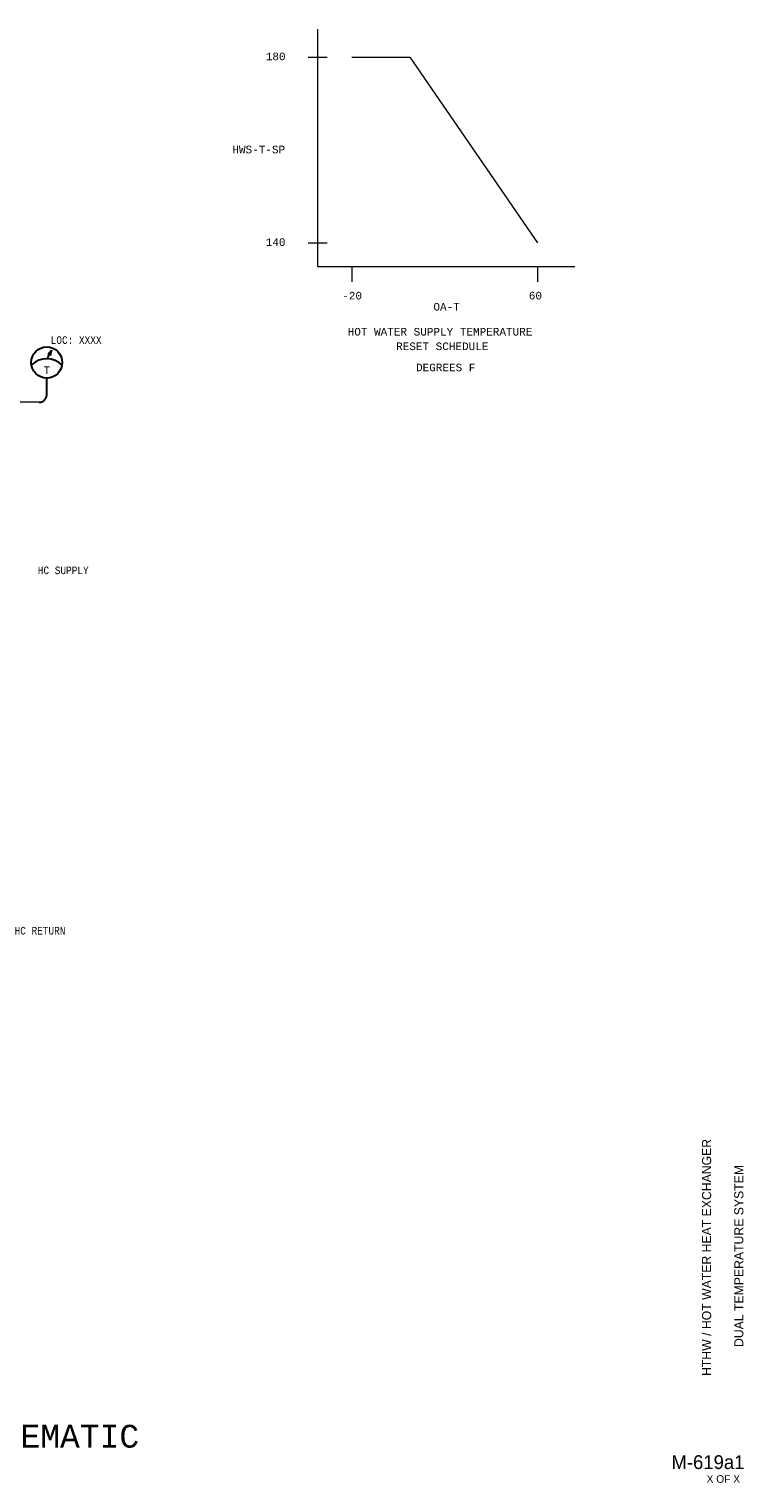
# Model space of a CAD drawing. Header units: inches. Extents: x 5.9 to 32.2, y 0.5 to 19.5.
# Tile 3 of 3: x 22.8 to 32.2, y 0.5 to 19.5. Entities that reach past the tile are written whole.
import ezdxf
from ezdxf.enums import TextEntityAlignment as Align

# ---------------------------------------------------------------- set-up
doc = ezdxf.new("R2010")
doc.units = ezdxf.units.IN
doc.header["$MEASUREMENT"] = 0
doc.linetypes.add('HIDDEN', pattern=[0.375, 0.25, -0.125])
for name, color, linetype, lineweight in [('G-ANNO-DATA', 7, 'Continuous', 0), ('M-ANNO-SYMB', 6, 'Continuous', 30), ('M-ANNO-TEXT', 2, 'Continuous', 30), ('M-DIAG-GRPH', 6, 'Continuous', 13), ('M-DIAG-INPD', 1, 'Continuous', 0)]:
    doc.layers.add(name, color=color, linetype=linetype, lineweight=lineweight)
doc.styles.add('CONTROLTXT', font='monotxt.shx')
doc.styles.add('Style-LOW_RES_FILLED', font='LOW_RES_FILLED.shx')

msp = doc.modelspace()

# ---------------------------------------------------------------- linework, layer by layer
at = {"layer": 'M-ANNO-SYMB', "linetype": 'Continuous'}
for p, q in [((23.032, 15.266), (23.073, 15.322)), ((23.049, 15.267), (23.032, 15.266)), ((23.064, 15.279), (23.033, 15.267)), ((23.038, 15.267), (23.036, 15.272)), ((23.065, 15.283), (23.037, 15.272)), ((23.042, 15.267), (23.039, 15.275)), ((23.066, 15.287), (23.041, 15.277)), ((23.046, 15.267), (23.041, 15.279)), ((23.063, 15.274), (23.043, 15.267)), ((23.051, 15.264), (23.044, 15.282)), ((23.067, 15.291), (23.045, 15.283)), ((23.058, 15.256), (23.047, 15.286)), ((23.068, 15.295), (23.048, 15.288)), ((23.06, 15.26), (23.049, 15.289)), ((23.059, 15.254), (23.049, 15.267)), ((23.062, 15.27), (23.05, 15.265)), ((23.069, 15.3), (23.052, 15.294)), ((23.062, 15.267), (23.052, 15.292)), ((23.063, 15.273), (23.054, 15.296)), ((23.069, 15.304), (23.056, 15.299)), ((23.064, 15.28), (23.057, 15.299)), ((23.073, 15.322), (23.059, 15.254)), ((23.066, 15.286), (23.059, 15.303)), ((23.07, 15.308), (23.06, 15.304)), ((23.067, 15.293), (23.062, 15.306)), ((23.071, 15.312), (23.064, 15.31)), ((23.068, 15.299), (23.064, 15.31)), ((23.07, 15.306), (23.067, 15.313)), ((23.061, 15.266), (23.052, 15.262)), ((23.06, 15.262), (23.055, 15.26)), ((23.06, 15.257), (23.057, 15.257))]:
    msp.add_line(p, q, dxfattribs=at)
at = {"layer": 'M-ANNO-SYMB'}
msp.add_line((23.022, 15.207), (23.046, 15.261), dxfattribs=at)
at = {"layer": 'M-ANNO-SYMB', "linetype": 'HIDDEN'}
msp.add_line((23.012, 14.738), (23.012, 14.955), dxfattribs=at)
at = {"layer": 'M-ANNO-SYMB'}
msp.add_circle((23.012, 15.16), 0.204, dxfattribs=at)
msp.add_arc((23.012, 14.927), 0.283, 44.3692, 134.3247, dxfattribs=at)
at = {"layer": 'M-ANNO-SYMB', "linetype": 'HIDDEN'}
msp.add_arc((22.912, 14.738), 0.0998, 270, 0, dxfattribs=at)
at = {"layer": 'M-DIAG-GRPH', "linetype": 'Continuous'}
for p, q in [((26.566, 19.537), (26.566, 16.42)), ((26.441, 19.167), (26.691, 19.167)), ((26.441, 16.729), (26.691, 16.729)), ((26.566, 16.42), (29.941, 16.42)), ((27.014, 16.42), (27.014, 16.22)), ((29.452, 16.42), (29.452, 16.22))]:
    msp.add_line(p, q, dxfattribs=at)
at = {"layer": 'M-DIAG-GRPH'}
for p, q in [((27.014, 19.167), (27.777, 19.167)), ((27.777, 19.167), (29.452, 16.729))]:
    msp.add_line(p, q, dxfattribs=at)
at = {"layer": 'M-DIAG-GRPH', "linetype": 'HIDDEN'}
msp.add_line((22.912, 14.638), (21.751, 14.638), dxfattribs=at)

# ---------------------------------------------------------------- texts
at = {"layer": 'G-ANNO-DATA', "color": 7, "linetype": 'Continuous', "lineweight": 0, "style": 'Style-LOW_RES_FILLED'}
for s, p in [('HTHW / HOT WATER HEAT EXCHANGER', (31.67, 3.413)), ('DUAL TEMPERATURE SYSTEM', (32.093, 3.432))]:
    msp.add_text(s, height=0.12, rotation=90, dxfattribs=at).set_placement(p, align=Align.MIDDLE_CENTER)
msp.add_text('M-619a1', height=0.1815, dxfattribs=at).set_placement((31.688, 0.726), align=Align.MIDDLE_CENTER)
msp.add_text('X OF X', height=0.1, dxfattribs=at).set_placement((31.671, 0.555), align=Align.TOP_LEFT)
at = {"layer": 'M-ANNO-TEXT', "linetype": 'Continuous', "style": 'CONTROLTXT'}
for s, height, p in [('HWS-T-SP', 0.1, (25.794, 17.956)), ('OA-T', 0.1, (28.259, 15.892)), ('HOT WATER SUPPLY TEMPERATURE ', 0.10003, (28.216, 15.564)), ('RESET SCHEDULE', 0.1, (28.202, 15.373))]:
    msp.add_text(s, height=height, dxfattribs=at).set_placement(p, align=Align.MIDDLE_CENTER)
at = {"layer": 'M-ANNO-TEXT', "style": 'CONTROLTXT'}
for s, width, p in [('LOC: XXXX', 0.857143, (23.064, 15.404)), ('HC SUPPLY', 0.856713, (22.895, 12.382)), ('HC RETURN', 0.856713, (22.59, 7.652))]:
    msp.add_text(s, height=0.1, dxfattribs=dict(at, width=width)).set_placement(p)
msp.add_text('T', height=0.1, dxfattribs=at).set_placement((22.969, 15.01))
msp.add_text('HTHW/HOT WATER HEAT EXCHANGER DUAL TEMPERATURE SYSTEM CONTROL SCHEMATIC    ', height=0.3, dxfattribs=at).set_placement((15.527, 0.916), align=Align.CENTER)
at = {"layer": 'M-DIAG-INPD', "linetype": 'Continuous', "style": 'CONTROLTXT'}
for s, p in [('180', (26.016, 19.178)), ('140', (26.015, 16.74)), ('-20', (27.019, 16.038)), ('60', (29.424, 16.038)), ('DEGREES F', (28.247, 15.095))]:
    msp.add_text(s, height=0.1, dxfattribs=at).set_placement(p, align=Align.MIDDLE_CENTER)

doc.saveas('drawing.dxf')
